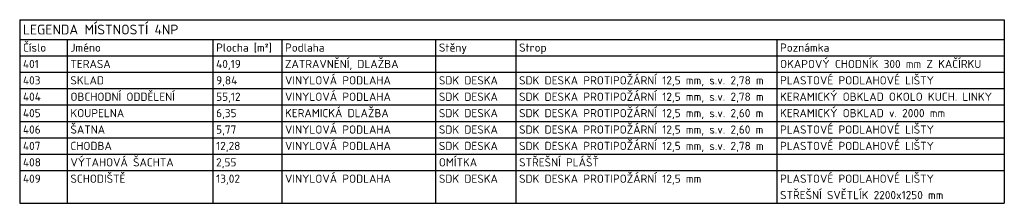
# Model space of a CAD drawing. Header units: millimetres. Extents: x 6435372 to 7248404, y 1559872 to 1886246.
# Tile 17 of 208: x 6620272 to 6635310, y 1618785 to 1621585. Entities that reach past the tile are written whole.
import ezdxf

# ---------------------------------------------------------------- set-up
doc = ezdxf.new("R2010")
doc.units = ezdxf.units.MM
doc.layers.add('matrice DPS', color=122, linetype='Continuous')
doc.styles.add('TABULKY', font='isocpeur.ttf')

msp = doc.modelspace()

# ---------------------------------------------------------------- linework, layer by layer
at = {"layer": 'matrice DPS', "lineweight": 30}
for p, q in [((6620272, 1621585), (6635309.8, 1621585)), ((6620272, 1621585), (6620272, 1621285)), ((6635309.8, 1621585), (6635309.8, 1621285)), ((6620272, 1621285), (6620272, 1621035)), ((6620272, 1621285), (6620997, 1621285)), ((6620997, 1621285), (6623222, 1621285)), ((6620997, 1621285), (6620997, 1621035)), ((6623222, 1621285), (6624274.3, 1621285)), ((6623222, 1621285), (6623222, 1621035)), ((6624274.3, 1621285), (6626624.3, 1621285)), ((6624274.3, 1621285), (6624274.3, 1621035)), ((6626624.3, 1621285), (6627849.3, 1621285)), ((6626624.3, 1621285), (6626624.3, 1621035)), ((6627849.3, 1621285), (6631834.8, 1621285)), ((6627849.3, 1621285), (6627849.3, 1621035)), ((6631834.8, 1621285), (6635309.8, 1621285)), ((6631834.8, 1621285), (6631834.8, 1621035)), ((6635309.8, 1621285), (6635309.8, 1621035)), ((6620272, 1621035), (6620272, 1618785)), ((6620272, 1621035), (6620997, 1621035)), ((6620997, 1621035), (6623222, 1621035)), ((6623222, 1621035), (6624274.3, 1621035)), ((6624274.3, 1621035), (6626624.3, 1621035)), ((6626624.3, 1621035), (6627849.3, 1621035)), ((6627849.3, 1621035), (6631834.8, 1621035)), ((6631834.8, 1621035), (6635309.8, 1621035)), ((6635309.8, 1621035), (6635309.8, 1618785)), ((6620272, 1618785), (6620997, 1618785)), ((6620997, 1618785), (6623222, 1618785)), ((6623222, 1618785), (6624274.3, 1618785)), ((6624274.3, 1618785), (6626624.3, 1618785)), ((6626624.3, 1618785), (6627849.3, 1618785)), ((6627849.3, 1618785), (6631834.8, 1618785)), ((6631834.8, 1618785), (6635309.8, 1618785))]:
    msp.add_line(p, q, dxfattribs=at)
at = {"layer": 'matrice DPS'}
for p, q in [((6620997, 1621035), (6620997, 1618785)), ((6623222, 1621035), (6623222, 1618785)), ((6624274.3, 1621035), (6624274.3, 1618785)), ((6626624.3, 1621035), (6626624.3, 1618785)), ((6627849.3, 1621035), (6627849.3, 1618785)), ((6631834.8, 1621035), (6631834.8, 1618785)), ((6620272, 1620785), (6620997, 1620785)), ((6620997, 1620785), (6623222, 1620785)), ((6623222, 1620785), (6624274.3, 1620785)), ((6624274.3, 1620785), (6626624.3, 1620785)), ((6626624.3, 1620785), (6627849.3, 1620785)), ((6627849.3, 1620785), (6631834.8, 1620785)), ((6631834.8, 1620785), (6635309.8, 1620785)), ((6620272, 1620535), (6620997, 1620535)), ((6620997, 1620535), (6623222, 1620535)), ((6623222, 1620535), (6624274.3, 1620535)), ((6624274.3, 1620535), (6626624.3, 1620535)), ((6626624.3, 1620535), (6627849.3, 1620535)), ((6627849.3, 1620535), (6631834.8, 1620535)), ((6631834.8, 1620535), (6635309.8, 1620535)), ((6620272, 1620285), (6620997, 1620285)), ((6620997, 1620285), (6623222, 1620285)), ((6623222, 1620285), (6624274.3, 1620285)), ((6624274.3, 1620285), (6626624.3, 1620285)), ((6626624.3, 1620285), (6627849.3, 1620285)), ((6627849.3, 1620285), (6631834.8, 1620285)), ((6631834.8, 1620285), (6635309.8, 1620285)), ((6620272, 1620035), (6620997, 1620035)), ((6620997, 1620035), (6623222, 1620035)), ((6623222, 1620035), (6624274.3, 1620035)), ((6624274.3, 1620035), (6626624.3, 1620035)), ((6626624.3, 1620035), (6627849.3, 1620035)), ((6627849.3, 1620035), (6631834.8, 1620035)), ((6631834.8, 1620035), (6635309.8, 1620035)), ((6620272, 1619785), (6620997, 1619785)), ((6620997, 1619785), (6623222, 1619785)), ((6623222, 1619785), (6624274.3, 1619785)), ((6624274.3, 1619785), (6626624.3, 1619785)), ((6626624.3, 1619785), (6627849.3, 1619785)), ((6627849.3, 1619785), (6631834.8, 1619785)), ((6631834.8, 1619785), (6635309.8, 1619785)), ((6620272, 1619535), (6620997, 1619535)), ((6620997, 1619535), (6623222, 1619535)), ((6623222, 1619535), (6624274.3, 1619535)), ((6624274.3, 1619535), (6626624.3, 1619535)), ((6626624.3, 1619535), (6627849.3, 1619535)), ((6627849.3, 1619535), (6631834.8, 1619535)), ((6631834.8, 1619535), (6635309.8, 1619535)), ((6620272, 1619285), (6620997, 1619285)), ((6620997, 1619285), (6623222, 1619285)), ((6623222, 1619285), (6624274.3, 1619285)), ((6624274.3, 1619285), (6626624.3, 1619285)), ((6626624.3, 1619285), (6627849.3, 1619285)), ((6627849.3, 1619285), (6631834.8, 1619285)), ((6631834.8, 1619285), (6635309.8, 1619285))]:
    msp.add_line(p, q, dxfattribs=at)

# ---------------------------------------------------------------- texts
at = {"layer": 'matrice DPS', "style": 'TABULKY'}
for s, height, p in [('LEGENDA MÍSTNOSTÍ 4NP', 150, (6620322, 1621360)), ('Číslo', 125, (6620322, 1621097.5)), ('Jméno', 125, (6621047, 1621097.5)), ('Plocha [m²]', 125, (6623272, 1621097.5)), ('Podlaha', 125, (6624324.3, 1621097.5)), ('Stěny', 125, (6626674.3, 1621097.5)), ('Poznámka', 125, (6631884.8, 1621097.5)), ('Strop', 125, (6627899.3, 1621097.5)), ('401', 125, (6620322, 1620847.5)), ('TERASA', 125, (6621047, 1620847.5)), ('40,19', 125, (6623272, 1620847.5)), ('ZATRAVNĚNÍ, DLAŽBA', 125, (6624324.3, 1620847.5)), ('OKAPOVÝ CHODNÍK 300 mm Z KAČÍRKU', 125, (6631884.8, 1620847.5)), ('403', 125, (6620322, 1620597.5)), ('SKLAD', 125, (6621047, 1620597.5)), ('9,84', 125, (6623272, 1620597.5)), ('VINYLOVÁ PODLAHA', 125, (6624324.3, 1620597.5)), ('SDK DESKA', 125, (6626674.3, 1620597.5)), ('SDK DESKA PROTIPOŽÁRNÍ 12,5 mm, s.v. 2,78 m', 125, (6627899.3, 1620597.5)), ('PLASTOVÉ PODLAHOVÉ LIŠTY', 125, (6631884.8, 1620597.5)), ('404', 125, (6620322, 1620347.5)), ('OBCHODNÍ ODDĚLENÍ', 125, (6621047, 1620347.5)), ('55,12', 125, (6623272, 1620347.5)), ('VINYLOVÁ PODLAHA', 125, (6624324.3, 1620347.5)), ('SDK DESKA', 125, (6626674.3, 1620347.5)), ('SDK DESKA PROTIPOŽÁRNÍ 12,5 mm, s.v. 2,78 m', 125, (6627899.3, 1620347.5)), ('KERAMICKÝ OBKLAD OKOLO KUCH. LINKY', 125, (6631884.8, 1620347.5)), ('405', 125, (6620322, 1620097.5)), ('KOUPELNA', 125, (6621047, 1620097.5)), ('6,35', 125, (6623272, 1620097.5)), ('KERAMICKÁ DLAŽBA', 125, (6624324.3, 1620097.5)), ('SDK DESKA', 125, (6626674.3, 1620097.5)), ('SDK DESKA PROTIPOŽÁRNÍ 12,5 mm, s.v. 2,60 m', 125, (6627899.3, 1620097.5)), ('KERAMICKÝ OBKLAD v. 2000 mm', 125, (6631884.8, 1620097.5)), ('406', 125, (6620322, 1619847.5)), ('ŠATNA', 125, (6621047, 1619847.5)), ('5,77', 125, (6623272, 1619847.5)), ('VINYLOVÁ PODLAHA', 125, (6624324.3, 1619847.5)), ('SDK DESKA', 125, (6626674.3, 1619847.5)), ('SDK DESKA PROTIPOŽÁRNÍ 12,5 mm, s.v. 2,60 m', 125, (6627899.3, 1619847.5)), ('PLASTOVÉ PODLAHOVÉ LIŠTY', 125, (6631884.8, 1619847.5)), ('407', 125, (6620322, 1619597.5)), ('CHODBA', 125, (6621047, 1619597.5)), ('12,28', 125, (6623272, 1619597.5)), ('VINYLOVÁ PODLAHA', 125, (6624324.3, 1619597.5)), ('SDK DESKA', 125, (6626674.3, 1619597.5)), ('SDK DESKA PROTIPOŽÁRNÍ 12,5 mm, s.v. 2,78 m', 125, (6627899.3, 1619597.5)), ('PLASTOVÉ PODLAHOVÉ LIŠTY', 125, (6631884.8, 1619597.5)), ('408', 125, (6620322, 1619347.5)), ('VÝTAHOVÁ ŠACHTA', 125, (6621047, 1619347.5)), ('2,55', 125, (6623272, 1619347.5)), ('OMÍTKA', 125, (6626674.3, 1619347.5)), ('STŘEŠNÍ PLÁŠŤ', 125, (6627899.3, 1619347.5)), ('409', 125, (6620322, 1619097.5)), ('SCHODIŠTĚ', 125, (6621047, 1619097.5)), ('13,02', 125, (6623272, 1619097.5)), ('VINYLOVÁ PODLAHA', 125, (6624324.3, 1619097.5)), ('SDK DESKA', 125, (6626674.3, 1619097.5)), ('SDK DESKA PROTIPOŽÁRNÍ 12,5 mm', 125, (6627899.3, 1619097.5)), ('PLASTOVÉ PODLAHOVÉ LIŠTY', 125, (6631884.8, 1619097.5)), ('STŘEŠNÍ SVĚTLÍK 2200x1250 mm', 125, (6631884.8, 1618847.5))]:
    msp.add_text(s, height=height, dxfattribs=at).set_placement(p)

doc.saveas('drawing.dxf')
